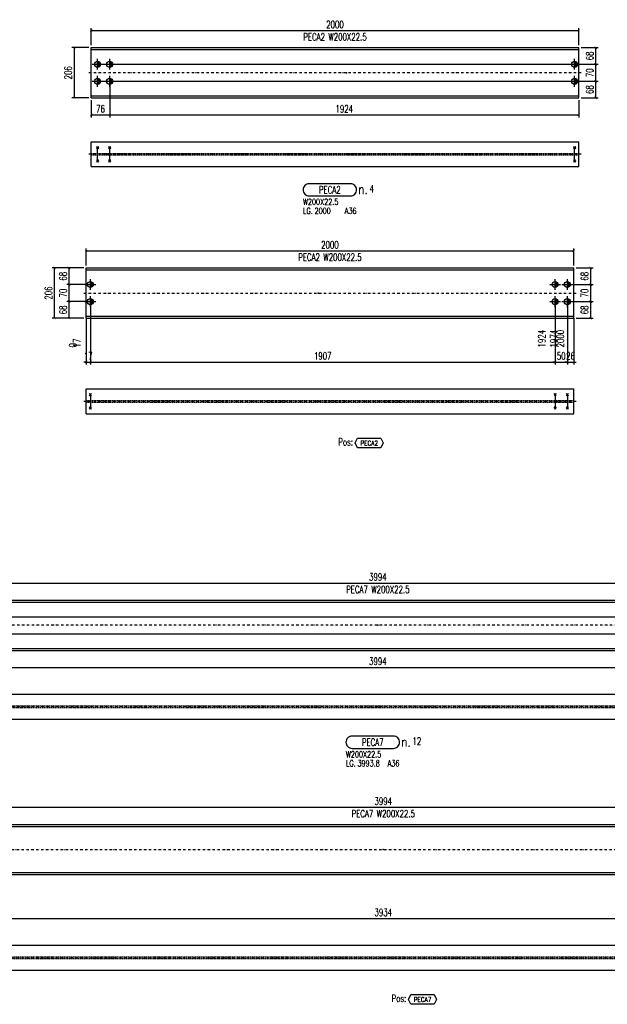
# Model space of a CAD drawing. Header units: feet. Extents: x 8647 to 79957, y -13328 to 10492.
# Tile 19 of 27: x 68145 to 70556, y -6675 to -2636. Entities that reach past the tile are written whole.
import ezdxf
from ezdxf.enums import TextEntityAlignment as Align

# ---------------------------------------------------------------- set-up
doc = ezdxf.new("R2010")
doc.units = ezdxf.units.FT
doc.header["$LTSCALE"] = 20
doc.header["$MEASUREMENT"] = 0
doc.linetypes.add('DASHDOT', pattern=[1, 0.5, -0.25, 0, -0.25])
doc.linetypes.add('HIDDEN', pattern=[0.375, 0.25, -0.125])
doc.layers.get('0').update_dxf_attribs({"linetype": 'CONTINUOUS'})
for name, color, linetype in [('A', 2, 'DASHDOT'), ('FORIR', 4, 'CONTINUOUS'), ('G', 3, 'CONTINUOUS'), ('MARK_DES', 2, 'CONTINUOUS'), ('MARK_MAT', 2, 'CONTINUOUS'), ('MARK_QTA', 4, 'CONTINUOUS'), ('MARK_SBA', 4, 'CONTINUOUS'), ('MARK_SLOT', 6, 'CONTINUOUS'), ('POS_BOX', 6, 'CONTINUOUS'), ('POS_DES', 2, 'CONTINUOUS'), ('POS_MAT', 2, 'CONTINUOUS'), ('TR', 6, 'HIDDEN'), ('TXT1', 7, 'CONTINUOUS')]:
    doc.layers.add(name, color=color, linetype=linetype)
doc.styles.add('1', font='romans', dxfattribs={"width": 0.7, "height": 30})
doc.styles.add('MARK', font='ROMANS', dxfattribs={"width": 0.7})
doc.styles.add('POS', font='ROMANS', dxfattribs={"width": 0.7})
doc.styles.add('ROMANS', font='ROMANS', dxfattribs={"width": 0.8, "height": 28})
doc.dimstyles.get("Standard").update_dxf_attribs({"dimtxt": 30, "dimasz": 1, "dimexe": 1, "dimexo": 1, "dimgap": 1, "dimtad": 1, "dimdec": 0, "dimdsep": 46, "dimtxsty": '1', "dimblk": 'ARCHTICK', "dimcen": 3, "dimclrd": 1, "dimclre": 1, "dimclrt": 3, "dimadec": 0, "dimazin": 0, "dimtfac": 1, "dimtdec": 0, "dimtix": 1, "dimtmove": 0, "dimatfit": 3, "dimfxl": 0, "dimtolj": 1, "dimarcsym": 0})

# ---------------------------------------------------------------- blocks, each defined once
blk = doc.blocks.new('M16')
for p, q in [((-22.2, 0), (22.2, 0)), ((0, -22.2), (0, 22.2))]:
    blk.add_line(p, q)
at = {"color": 4, "const_width": 12.3}
blk.add_lwpolyline([(0, -6.1, 1), (0, 6.1, 1)], format="xyb", dxfattribs=at)
blk.add_circle((0, 0), 12.3)
at = {"flags": 1}
blk.add_attdef('TOLE', (16.7, -8.3), '', height=5.26, dxfattribs=at)
blk = doc.blocks.new('3D_INFOPOS')
blk.add_point((0, 0))
at = {"layer": 'FORIR', "flags": 1}
for tag, p in [('POS_PEZ', (7.6, -4.3)), ('MAT_PRO', (7.6, -11.9))]:
    blk.add_attdef(tag, p, '', height=5.26, dxfattribs=at)
blk = doc.blocks.new('_ArchTick')
at = {"color": 0, "linetype": 'ByBlock', "const_width": 0.15}
blk.add_lwpolyline([(-0.5, -0.5), (0.5, 0.5)], dxfattribs=at)
blk = doc.blocks.new('*D15')
at = {"layer": 'TXT1', "color": 1, "lineweight": -2, "transparency": 16777216}
for p, q in [((68514.6, -2899), (68514.6, -3037)), ((68438.6, -2967), (68438.6, -3037)), ((68438.6, -3027), (68514.6, -3027))]:
    blk.add_line(p, q, dxfattribs=at)
at = {"layer": 'TXT1', "color": 1, "lineweight": -2, "transparency": 16777216, "xscale": 10, "yscale": 10, "zscale": 10, "rotation": 180}
blk.add_blockref('_ArchTick', (68438.6, -3027), dxfattribs=at)
at = {"layer": 'TXT1', "color": 1, "lineweight": -2, "transparency": 16777216, "xscale": 10, "yscale": 10, "zscale": 10}
blk.add_blockref('_ArchTick', (68514.6, -3027), dxfattribs=at)
at = {"layer": 'TXT1', "color": 3, "transparency": 16777216, "insert": (68476.6, -3002), "char_height": 30, "attachment_point": 5, "style": '1'}
blk.add_mtext('\\A1;76', dxfattribs=at)
blk = doc.blocks.new('*D16')
at = {"layer": 'TXT1', "color": 1, "lineweight": -2, "transparency": 16777216}
for p, q in [((68514.6, -2899), (68514.6, -3037)), ((70438.6, -2967), (70438.6, -3037)), ((68514.6, -3027), (70438.6, -3027))]:
    blk.add_line(p, q, dxfattribs=at)
at = {"layer": 'TXT1', "color": 1, "lineweight": -2, "transparency": 16777216, "xscale": 10, "yscale": 10, "zscale": 10, "rotation": 180}
blk.add_blockref('_ArchTick', (68514.6, -3027), dxfattribs=at)
at = {"layer": 'TXT1', "color": 1, "lineweight": -2, "transparency": 16777216, "xscale": 10, "yscale": 10, "zscale": 10}
blk.add_blockref('_ArchTick', (70438.6, -3027), dxfattribs=at)
at = {"layer": 'TXT1', "color": 3, "transparency": 16777216, "insert": (69476.6, -3002), "char_height": 30, "attachment_point": 5, "style": '1'}
blk.add_mtext('\\A1;1924', dxfattribs=at)
blk = doc.blocks.new('*D17')
at = {"layer": 'TXT1', "color": 1, "lineweight": -2, "transparency": 16777216}
for p, q in [((68474.6, -2889), (70518.6, -2889)), ((70508.6, -2957), (70508.6, -2889)), ((70448.6, -2957), (70518.6, -2957))]:
    blk.add_line(p, q, dxfattribs=at)
at = {"layer": 'TXT1', "color": 1, "lineweight": -2, "transparency": 16777216, "xscale": 10, "yscale": 10, "zscale": 10}
for p, rotation in [((70508.6, -2889), 90), ((70508.6, -2957), 270)]:
    blk.add_blockref('_ArchTick', p, dxfattribs=dict(at, rotation=rotation))
at = {"layer": 'TXT1', "color": 3, "transparency": 16777216, "insert": (70483.6, -2923), "char_height": 30, "attachment_point": 5, "rotation": 90, "style": '1'}
blk.add_mtext('\\A1;68', dxfattribs=at)
blk = doc.blocks.new('*D18')
at = {"layer": 'TXT1', "color": 1, "lineweight": -2, "transparency": 16777216}
for p, q in [((68474.6, -2819), (70518.6, -2819)), ((70508.6, -2889), (70508.6, -2819)), ((68474.6, -2889), (70518.6, -2889))]:
    blk.add_line(p, q, dxfattribs=at)
at = {"layer": 'TXT1', "color": 1, "lineweight": -2, "transparency": 16777216, "xscale": 10, "yscale": 10, "zscale": 10}
for p, rotation in [((70508.6, -2819), 90), ((70508.6, -2889), 270)]:
    blk.add_blockref('_ArchTick', p, dxfattribs=dict(at, rotation=rotation))
at = {"layer": 'TXT1', "color": 3, "transparency": 16777216, "insert": (70483.6, -2854), "char_height": 30, "attachment_point": 5, "rotation": 90, "style": '1'}
blk.add_mtext('\\A1;70', dxfattribs=at)
blk = doc.blocks.new('*D19')
at = {"layer": 'TXT1', "color": 1, "lineweight": -2, "transparency": 16777216}
for p, q in [((70448.6, -2751), (70518.6, -2751)), ((70508.6, -2819), (70508.6, -2751)), ((68474.6, -2819), (70518.6, -2819))]:
    blk.add_line(p, q, dxfattribs=at)
at = {"layer": 'TXT1', "color": 1, "lineweight": -2, "transparency": 16777216, "xscale": 10, "yscale": 10, "zscale": 10}
for p, rotation in [((70508.6, -2751), 90), ((70508.6, -2819), 270)]:
    blk.add_blockref('_ArchTick', p, dxfattribs=dict(at, rotation=rotation))
at = {"layer": 'TXT1', "color": 3, "transparency": 16777216, "insert": (70483.6, -2785), "char_height": 30, "attachment_point": 5, "rotation": 90, "style": '1'}
blk.add_mtext('\\A1;68', dxfattribs=at)
blk = doc.blocks.new('*D20')
at = {"layer": 'TXT1', "color": 1, "lineweight": -2, "transparency": 16777216}
for p, q in [((68438.6, -2741), (68438.6, -2671)), ((68438.6, -2681), (70438.6, -2681)), ((70438.6, -2741), (70438.6, -2671))]:
    blk.add_line(p, q, dxfattribs=at)
at = {"layer": 'TXT1', "color": 1, "lineweight": -2, "transparency": 16777216, "xscale": 10, "yscale": 10, "zscale": 10, "rotation": 180}
blk.add_blockref('_ArchTick', (68438.6, -2681), dxfattribs=at)
at = {"layer": 'TXT1', "color": 1, "lineweight": -2, "transparency": 16777216, "xscale": 10, "yscale": 10, "zscale": 10}
blk.add_blockref('_ArchTick', (70438.6, -2681), dxfattribs=at)
at = {"layer": 'TXT1', "color": 3, "transparency": 16777216, "insert": (69438.6, -2656), "char_height": 30, "attachment_point": 5, "style": '1'}
blk.add_mtext('\\A1;2000', dxfattribs=at)
blk = doc.blocks.new('*D21')
at = {"layer": 'TXT1', "color": 1, "lineweight": -2, "transparency": 16777216}
for p, q in [((68428.6, -2751), (68358.6, -2751)), ((68368.6, -2751), (68368.6, -2957)), ((68428.6, -2957), (68358.6, -2957))]:
    blk.add_line(p, q, dxfattribs=at)
at = {"layer": 'TXT1', "color": 1, "lineweight": -2, "transparency": 16777216, "xscale": 10, "yscale": 10, "zscale": 10}
for p, rotation in [((68368.6, -2751), 90), ((68368.6, -2957), 270)]:
    blk.add_blockref('_ArchTick', p, dxfattribs=dict(at, rotation=rotation))
at = {"layer": 'TXT1', "color": 3, "transparency": 16777216, "insert": (68343.6, -2854), "char_height": 30, "attachment_point": 5, "rotation": 90, "style": '1'}
blk.add_mtext('\\A1;206', dxfattribs=at)
blk = doc.blocks.new('3D_INFOM')
blk.add_point((0, 0))
at = {"layer": 'FORIR', "flags": 1}
for tag, p in [('MARK', (7.55, -4.31)), ('NUM_DIS', (7.55, -11.68)), ('NOT_PEZ', (45.73, -11.68)), ('QTA_PEZ', (7.55, -18.55)), ('TIP_PEZ', (45.73, -18.55)), ('TRA_PEZ', (7.55, -26.33)), ('COS_PEZ', (45.73, -26.33)), ('DES_PEZ', (7.55, -33.75))]:
    blk.add_attdef(tag, p, '', height=5, dxfattribs=at)
blk = doc.blocks.new('MS')
at = {"color": 6}
for p, q in [((-4.7, 22.8), (4.7, 32.1)), ((-4.7, 32.1), (4.7, 22.8)), ((-4.7, -22.8), (4.7, -32.1)), ((-4.7, -32.1), (4.7, -22.8))]:
    blk.add_line(p, q, dxfattribs=at)
at = {"color": 3}
blk.add_line((0, -32.1), (0, 32.1), dxfattribs=at)
at = {"flags": 1}
for tag, p, height in [('DIAM', (0, 0), 8.01), ('AVAN', (1.3, -18.2), 5.26), ('TOLE', (1.3, -9.7), 5.26), ('DIET', (1.3, -24.6), 5.26)]:
    blk.add_attdef(tag, p, '', height=height, dxfattribs=at)
blk = doc.blocks.new('M8_PRO')
at = {"layer": 'MARK_SLOT'}
blk.add_lwpolyline([(2.5, 0), (19.5, 0, 0.414214), (22, 2.5), (22, 2.5, 0.414214), (19.5, 5), (2.5, 5, 0.414214), (0, 2.5), (0, 2.5, 0.414214)], format="xyb", close=True, dxfattribs=at)
at = {"style": 'MARK', "width": 0.7, "flags": 1}
for tag, p in [('TRA_PEZ', (-2.05, 4.97)), ('SUN_LIS', (-2.05, 3.9)), ('PUN_LIS', (-2.05, 4.44)), ('TIP_PEZ', (-2.05, 2.29)), ('COD_PEZ', (-2.05, 0.69)), ('COS_PEZ', (-2.05, 0.15)), ('DES_PEZ', (-2.05, 3.37)), ('NOT_PEZ', (-2.05, 2.83)), ('ING_PEZ', (-2.05, 1.76)), ('MCL_PEZ', (-2.05, 1.22)), ('DIM_PRO', (-2.05, -0.38))]:
    blk.add_attdef(tag, p, '', height=0.35, dxfattribs=at)
at = {"style": 'MARK', "width": 0.7}
blk.add_attdef('MAR_PEZ', text='', height=3, dxfattribs=at).set_placement((11, 2.5), align=Align.MIDDLE)
at = {"layer": 'MARK_DES', "style": 'MARK', "width": 0.7}
blk.add_text('LG.', height=2.5, dxfattribs=at).set_placement((0, -7.4))
for tag, p in [('NOM_PRO', (0, -3.7)), ('LUN_PRO', (4.73, -7.4))]:
    blk.add_attdef(tag, p, '', height=2.5, dxfattribs=at)
at = {"layer": 'MARK_MAT', "style": 'MARK', "width": 0.7}
blk.add_attdef('MAT_PRO', (17.13, -7.4), '', height=2.5, dxfattribs=at)
at = {"layer": 'MARK_QTA', "style": 'ROMANS', "width": 0.8}
blk.add_text('n.', height=4, dxfattribs=at).set_placement((24.62, 2.75), align=Align.MIDDLE)
at = {"layer": 'MARK_QTA', "style": 'MARK', "width": 0.7}
blk.add_attdef('QTA_PEZ', (27.29, 1.42), '', height=3, dxfattribs=at)
at = {"layer": 'MARK_SBA', "style": 'MARK', "width": 0.7}
blk.add_attdef('SBA_PEZ', text='', height=2, dxfattribs=at).set_placement((10.88, 5.73), align=Align.BOTTOM_CENTER)
blk = doc.blocks.new('*D47')
at = {"layer": 'TXT1', "color": 1, "lineweight": -2, "transparency": 16777216}
for p, q in [((67617.7, -5225.1), (67617.7, -5303.1)), ((71611.5, -5225.1), (71611.5, -5303.1)), ((67617.7, -5293.1), (71611.5, -5293.1))]:
    blk.add_line(p, q, dxfattribs=at)
at = {"layer": 'TXT1', "color": 1, "lineweight": -2, "transparency": 16777216, "xscale": 10, "yscale": 10, "zscale": 10, "rotation": 180}
blk.add_blockref('_ArchTick', (67617.7, -5293.1), dxfattribs=at)
at = {"layer": 'TXT1', "color": 1, "lineweight": -2, "transparency": 16777216, "xscale": 10, "yscale": 10, "zscale": 10}
blk.add_blockref('_ArchTick', (71611.5, -5293.1), dxfattribs=at)
at = {"layer": 'TXT1', "color": 3, "transparency": 16777216, "insert": (69614.6, -5268.1), "char_height": 30, "attachment_point": 5, "style": '1'}
blk.add_mtext('\\A1;3994', dxfattribs=at)
blk = doc.blocks.new('*D48')
at = {"layer": 'TXT1', "color": 1, "lineweight": -2, "transparency": 16777216}
for p, q in [((67657.7, -5155.1), (71691.5, -5155.1)), ((71681.5, -5223.1), (71681.5, -5155.1)), ((71573.6, -5223.1), (71691.5, -5223.1))]:
    blk.add_line(p, q, dxfattribs=at)
at = {"layer": 'TXT1', "color": 1, "lineweight": -2, "transparency": 16777216, "xscale": 10, "yscale": 10, "zscale": 10}
for p, rotation in [((71681.5, -5155.1), 90), ((71681.5, -5223.1), 270)]:
    blk.add_blockref('_ArchTick', p, dxfattribs=dict(at, rotation=rotation))
at = {"layer": 'TXT1', "color": 3, "transparency": 16777216, "insert": (71656.5, -5189.1), "char_height": 30, "attachment_point": 5, "rotation": 90, "style": '1'}
blk.add_mtext('\\A1;68', dxfattribs=at)
blk = doc.blocks.new('*D49')
at = {"layer": 'TXT1', "color": 1, "lineweight": -2, "transparency": 16777216}
for p, q in [((67657.7, -5085.1), (71691.5, -5085.1)), ((71681.5, -5155.1), (71681.5, -5085.1)), ((67657.7, -5155.1), (71691.5, -5155.1))]:
    blk.add_line(p, q, dxfattribs=at)
at = {"layer": 'TXT1', "color": 1, "lineweight": -2, "transparency": 16777216, "xscale": 10, "yscale": 10, "zscale": 10}
for p, rotation in [((71681.5, -5085.1), 90), ((71681.5, -5155.1), 270)]:
    blk.add_blockref('_ArchTick', p, dxfattribs=dict(at, rotation=rotation))
at = {"layer": 'TXT1', "color": 3, "transparency": 16777216, "insert": (71656.5, -5120.1), "char_height": 30, "attachment_point": 5, "rotation": 90, "style": '1'}
blk.add_mtext('\\A1;70', dxfattribs=at)
blk = doc.blocks.new('*D50')
at = {"layer": 'TXT1', "color": 1, "lineweight": -2, "transparency": 16777216}
for p, q in [((71573.6, -5017.1), (71691.5, -5017.1)), ((71681.5, -5085.1), (71681.5, -5017.1)), ((67657.7, -5085.1), (71691.5, -5085.1))]:
    blk.add_line(p, q, dxfattribs=at)
at = {"layer": 'TXT1', "color": 1, "lineweight": -2, "transparency": 16777216, "xscale": 10, "yscale": 10, "zscale": 10}
for p, rotation in [((71681.5, -5017.1), 90), ((71681.5, -5085.1), 270)]:
    blk.add_blockref('_ArchTick', p, dxfattribs=dict(at, rotation=rotation))
at = {"layer": 'TXT1', "color": 3, "transparency": 16777216, "insert": (71656.5, -5051.1), "char_height": 30, "attachment_point": 5, "rotation": 90, "style": '1'}
blk.add_mtext('\\A1;68', dxfattribs=at)
blk = doc.blocks.new('*D51')
at = {"layer": 'TXT1', "color": 1, "lineweight": -2, "transparency": 16777216}
for p, q in [((67617.7, -5015.1), (67617.7, -4937.1)), ((67617.7, -4947.1), (71611.5, -4947.1)), ((71611.5, -5015.1), (71611.5, -4937.1))]:
    blk.add_line(p, q, dxfattribs=at)
at = {"layer": 'TXT1', "color": 1, "lineweight": -2, "transparency": 16777216, "xscale": 10, "yscale": 10, "zscale": 10, "rotation": 180}
blk.add_blockref('_ArchTick', (67617.7, -4947.1), dxfattribs=at)
at = {"layer": 'TXT1', "color": 1, "lineweight": -2, "transparency": 16777216, "xscale": 10, "yscale": 10, "zscale": 10}
blk.add_blockref('_ArchTick', (71611.5, -4947.1), dxfattribs=at)
at = {"layer": 'TXT1', "color": 3, "transparency": 16777216, "insert": (69614.6, -4922.1), "char_height": 30, "attachment_point": 5, "style": '1'}
blk.add_mtext('\\A1;3994', dxfattribs=at)
blk = doc.blocks.new('*D129')
at = {"layer": 'TXT1', "color": 1, "lineweight": -2, "transparency": 16777216}
for p, q in [((68435, -3802.6), (68435, -4050.6)), ((70341.9, -3802.6), (70341.9, -4050.6)), ((68435, -4040.6), (70341.9, -4040.6))]:
    blk.add_line(p, q, dxfattribs=at)
at = {"layer": 'TXT1', "color": 1, "lineweight": -2, "transparency": 16777216, "xscale": 10, "yscale": 10, "zscale": 10, "rotation": 180}
blk.add_blockref('_ArchTick', (68435, -4040.6), dxfattribs=at)
at = {"layer": 'TXT1', "color": 1, "lineweight": -2, "transparency": 16777216, "xscale": 10, "yscale": 10, "zscale": 10}
blk.add_blockref('_ArchTick', (70341.9, -4040.6), dxfattribs=at)
at = {"layer": 'TXT1', "color": 3, "transparency": 16777216, "insert": (69388.4, -4015.6), "char_height": 30, "attachment_point": 5, "style": '1'}
blk.add_mtext('\\A1;1907', dxfattribs=at)
blk = doc.blocks.new('*D130')
at = {"layer": 'TXT1', "color": 1, "lineweight": -2, "transparency": 16777216}
for p, q in [((70341.9, -3802.6), (70341.9, -4050.6)), ((70391.9, -3802.6), (70391.9, -4050.6)), ((70341.9, -4040.6), (70331.9, -4040.6)), ((70341.9, -4040.6), (70391.9, -4040.6)), ((70391.9, -4040.6), (70401.9, -4040.6))]:
    blk.add_line(p, q, dxfattribs=at)
at = {"layer": 'TXT1', "color": 1, "lineweight": -2, "transparency": 16777216, "xscale": 10, "yscale": 10, "zscale": 10}
blk.add_blockref('_ArchTick', (70341.9, -4040.6), dxfattribs=at)
at = {"layer": 'TXT1', "color": 1, "lineweight": -2, "transparency": 16777216, "xscale": 10, "yscale": 10, "zscale": 10, "rotation": 180}
blk.add_blockref('_ArchTick', (70391.9, -4040.6), dxfattribs=at)
at = {"layer": 'TXT1', "color": 3, "transparency": 16777216, "insert": (70366.9, -4015.6), "char_height": 30, "attachment_point": 5, "style": '1'}
blk.add_mtext('\\A1;50', dxfattribs=at)
blk = doc.blocks.new('*D131')
at = {"layer": 'TXT1', "color": 1, "lineweight": -2, "transparency": 16777216}
for p, q in [((68435, -3802.6), (68435, -4050.6)), ((68417.9, -3870.6), (68417.9, -4050.6)), ((68417.9, -4040.6), (68407.9, -4040.6)), ((68417.9, -4040.6), (68435, -4040.6)), ((68435, -4040.6), (68445, -4040.6))]:
    blk.add_line(p, q, dxfattribs=at)
at = {"layer": 'TXT1', "color": 1, "lineweight": -2, "transparency": 16777216, "xscale": 10, "yscale": 10, "zscale": 10}
blk.add_blockref('_ArchTick', (68417.9, -4040.6), dxfattribs=at)
at = {"layer": 'TXT1', "color": 1, "lineweight": -2, "transparency": 16777216, "xscale": 10, "yscale": 10, "zscale": 10, "rotation": 180}
blk.add_blockref('_ArchTick', (68435, -4040.6), dxfattribs=at)
at = {"layer": 'TXT1', "color": 3, "transparency": 16777216, "insert": (68426.4, -4015.6), "char_height": 30, "attachment_point": 5, "style": '1'}
blk.add_mtext('\\A1;17', dxfattribs=at)
blk = doc.blocks.new('*D132')
at = {"layer": 'TXT1', "color": 1, "lineweight": -2, "transparency": 16777216}
for p, q in [((70391.9, -3802.6), (70391.9, -4050.6)), ((70417.9, -3870.6), (70417.9, -4050.6)), ((70391.9, -4040.6), (70381.9, -4040.6)), ((70391.9, -4040.6), (70417.9, -4040.6)), ((70417.9, -4040.6), (70427.9, -4040.6))]:
    blk.add_line(p, q, dxfattribs=at)
at = {"layer": 'TXT1', "color": 1, "lineweight": -2, "transparency": 16777216, "xscale": 10, "yscale": 10, "zscale": 10}
blk.add_blockref('_ArchTick', (70391.9, -4040.6), dxfattribs=at)
at = {"layer": 'TXT1', "color": 1, "lineweight": -2, "transparency": 16777216, "xscale": 10, "yscale": 10, "zscale": 10, "rotation": 180}
blk.add_blockref('_ArchTick', (70417.9, -4040.6), dxfattribs=at)
at = {"layer": 'TXT1', "color": 3, "transparency": 16777216, "insert": (70404.9, -4015.6), "char_height": 30, "attachment_point": 5, "style": '1'}
blk.add_mtext('\\A1;26', dxfattribs=at)
blk = doc.blocks.new('*D133')
at = {"layer": 'TXT1', "color": 1, "lineweight": -2, "transparency": 16777216}
for p, q in [((68425, -3722.6), (68337.9, -3722.6)), ((68347.9, -3792.6), (68347.9, -3722.6)), ((68425, -3792.6), (68337.9, -3792.6))]:
    blk.add_line(p, q, dxfattribs=at)
at = {"layer": 'TXT1', "color": 1, "lineweight": -2, "transparency": 16777216, "xscale": 10, "yscale": 10, "zscale": 10}
for p, rotation in [((68347.9, -3722.6), 90), ((68347.9, -3792.6), 270)]:
    blk.add_blockref('_ArchTick', p, dxfattribs=dict(at, rotation=rotation))
at = {"layer": 'TXT1', "color": 3, "transparency": 16777216, "insert": (68322.9, -3757.6), "char_height": 30, "attachment_point": 5, "rotation": 90, "style": '1'}
blk.add_mtext('\\A1;70', dxfattribs=at)
blk = doc.blocks.new('*D134')
at = {"layer": 'TXT1', "color": 1, "lineweight": -2, "transparency": 16777216}
for p, q in [((68407.9, -3654.6), (68337.9, -3654.6)), ((68347.9, -3722.6), (68347.9, -3654.6)), ((68425, -3722.6), (68337.9, -3722.6))]:
    blk.add_line(p, q, dxfattribs=at)
at = {"layer": 'TXT1', "color": 1, "lineweight": -2, "transparency": 16777216, "xscale": 10, "yscale": 10, "zscale": 10}
for p, rotation in [((68347.9, -3654.6), 90), ((68347.9, -3722.6), 270)]:
    blk.add_blockref('_ArchTick', p, dxfattribs=dict(at, rotation=rotation))
at = {"layer": 'TXT1', "color": 3, "transparency": 16777216, "insert": (68322.9, -3688.6), "char_height": 30, "attachment_point": 5, "rotation": 90, "style": '1'}
blk.add_mtext('\\A1;68', dxfattribs=at)
blk = doc.blocks.new('*D135')
at = {"layer": 'TXT1', "color": 1, "lineweight": -2, "transparency": 16777216}
for p, q in [((68425, -3792.6), (68337.9, -3792.6)), ((68347.9, -3860.6), (68347.9, -3792.6)), ((68407.9, -3860.6), (68337.9, -3860.6))]:
    blk.add_line(p, q, dxfattribs=at)
at = {"layer": 'TXT1', "color": 1, "lineweight": -2, "transparency": 16777216, "xscale": 10, "yscale": 10, "zscale": 10}
for p, rotation in [((68347.9, -3792.6), 90), ((68347.9, -3860.6), 270)]:
    blk.add_blockref('_ArchTick', p, dxfattribs=dict(at, rotation=rotation))
at = {"layer": 'TXT1', "color": 3, "transparency": 16777216, "insert": (68322.9, -3826.6), "char_height": 30, "attachment_point": 5, "rotation": 90, "style": '1'}
blk.add_mtext('\\A1;68', dxfattribs=at)
blk = doc.blocks.new('*D136')
at = {"layer": 'TXT1', "color": 1, "lineweight": -2, "transparency": 16777216}
for p, q in [((70401.9, -3722.6), (70497.9, -3722.6)), ((70487.9, -3792.6), (70487.9, -3722.6)), ((70401.9, -3792.6), (70497.9, -3792.6))]:
    blk.add_line(p, q, dxfattribs=at)
at = {"layer": 'TXT1', "color": 1, "lineweight": -2, "transparency": 16777216, "xscale": 10, "yscale": 10, "zscale": 10}
for p, rotation in [((70487.9, -3722.6), 90), ((70487.9, -3792.6), 270)]:
    blk.add_blockref('_ArchTick', p, dxfattribs=dict(at, rotation=rotation))
at = {"layer": 'TXT1', "color": 3, "transparency": 16777216, "insert": (70462.9, -3757.6), "char_height": 30, "attachment_point": 5, "rotation": 90, "style": '1'}
blk.add_mtext('\\A1;70', dxfattribs=at)
blk = doc.blocks.new('*D137')
at = {"layer": 'TXT1', "color": 1, "lineweight": -2, "transparency": 16777216}
for p, q in [((70427.9, -3654.6), (70497.9, -3654.6)), ((70487.9, -3722.6), (70487.9, -3654.6)), ((70401.9, -3722.6), (70497.9, -3722.6))]:
    blk.add_line(p, q, dxfattribs=at)
at = {"layer": 'TXT1', "color": 1, "lineweight": -2, "transparency": 16777216, "xscale": 10, "yscale": 10, "zscale": 10}
for p, rotation in [((70487.9, -3654.6), 90), ((70487.9, -3722.6), 270)]:
    blk.add_blockref('_ArchTick', p, dxfattribs=dict(at, rotation=rotation))
at = {"layer": 'TXT1', "color": 3, "transparency": 16777216, "insert": (70462.9, -3688.6), "char_height": 30, "attachment_point": 5, "rotation": 90, "style": '1'}
blk.add_mtext('\\A1;68', dxfattribs=at)
blk = doc.blocks.new('*D138')
at = {"layer": 'TXT1', "color": 1, "lineweight": -2, "transparency": 16777216}
for p, q in [((70401.9, -3792.6), (70497.9, -3792.6)), ((70487.9, -3860.6), (70487.9, -3792.6)), ((70427.9, -3860.6), (70497.9, -3860.6))]:
    blk.add_line(p, q, dxfattribs=at)
at = {"layer": 'TXT1', "color": 1, "lineweight": -2, "transparency": 16777216, "xscale": 10, "yscale": 10, "zscale": 10}
for p, rotation in [((70487.9, -3792.6), 90), ((70487.9, -3860.6), 270)]:
    blk.add_blockref('_ArchTick', p, dxfattribs=dict(at, rotation=rotation))
at = {"layer": 'TXT1', "color": 3, "transparency": 16777216, "insert": (70462.9, -3826.6), "char_height": 30, "attachment_point": 5, "rotation": 90, "style": '1'}
blk.add_mtext('\\A1;68', dxfattribs=at)
blk = doc.blocks.new('*D139')
at = {"layer": 'TXT1', "color": 1, "lineweight": -2, "transparency": 16777216}
for p, q in [((68417.9, -3644.6), (68417.9, -3574.6)), ((68417.9, -3584.6), (70417.9, -3584.6)), ((70417.9, -3644.6), (70417.9, -3574.6))]:
    blk.add_line(p, q, dxfattribs=at)
at = {"layer": 'TXT1', "color": 1, "lineweight": -2, "transparency": 16777216, "xscale": 10, "yscale": 10, "zscale": 10, "rotation": 180}
blk.add_blockref('_ArchTick', (68417.9, -3584.6), dxfattribs=at)
at = {"layer": 'TXT1', "color": 1, "lineweight": -2, "transparency": 16777216, "xscale": 10, "yscale": 10, "zscale": 10}
blk.add_blockref('_ArchTick', (70417.9, -3584.6), dxfattribs=at)
at = {"layer": 'TXT1', "color": 3, "transparency": 16777216, "insert": (69417.9, -3559.6), "char_height": 30, "attachment_point": 5, "style": '1'}
blk.add_mtext('\\A1;2000', dxfattribs=at)
blk = doc.blocks.new('*D140')
at = {"layer": 'TXT1', "color": 1, "lineweight": -2, "transparency": 16777216}
for p, q in [((68407.9, -3654.6), (68277.9, -3654.6)), ((68287.9, -3860.6), (68287.9, -3654.6)), ((68407.9, -3860.6), (68277.9, -3860.6))]:
    blk.add_line(p, q, dxfattribs=at)
at = {"layer": 'TXT1', "color": 1, "lineweight": -2, "transparency": 16777216, "xscale": 10, "yscale": 10, "zscale": 10}
for p, rotation in [((68287.9, -3654.6), 90), ((68287.9, -3860.6), 270)]:
    blk.add_blockref('_ArchTick', p, dxfattribs=dict(at, rotation=rotation))
at = {"layer": 'TXT1', "color": 3, "transparency": 16777216, "insert": (68262.9, -3757.6), "char_height": 30, "attachment_point": 5, "rotation": 90, "style": '1'}
blk.add_mtext('\\A1;206', dxfattribs=at)
blk = doc.blocks.new('POSITION_PRO')
at = {"layer": 'POS_BOX'}
blk.add_lwpolyline([(10.5, -2), (9.5, -4), (0, -4), (-1, -2), (0, 0), (9.5, 0)], close=True, dxfattribs=at)
at = {"insert": (-7.93, -0.05), "char_height": 3, "width": 11.9956, "attachment_point": 1, "style": 'POS'}
blk.add_mtext('Pos:', dxfattribs=at)
at = {"style": 'POS', "width": 0.7}
blk.add_attdef('POS_PEZ', text='', height=2, dxfattribs=at).set_placement((4.76, -3.05), align=Align.CENTER)
at = {"layer": 'POS_DES', "style": 'POS', "width": 0.7, "flags": 1}
for tag, p in [('SPE_PRO', (-7.8, -5.07)), ('LUN_PRO', (-7.82, -5.58)), ('LAR_PRO', (-7.79, -4.53))]:
    blk.add_attdef(tag, p, '', height=0.35, dxfattribs=at)
at = {"layer": 'POS_MAT', "style": 'POS', "width": 0.7, "flags": 1}
for tag, p in [('MAT_PRO', (-6.89, -4.03)), ('PUN_NET2', (-6.94, -7.74)), ('NOM_PRO', (-6.94, -6.11)), ('PUN_NET', (-6.94, -7.16)), ('MAR_CMP', (-6.89, -8.22)), ('PUN_LIS', (-6.94, -6.63)), ('NOT_PEZ', (-6.89, -9.21)), ('QTA_PEZ', (-6.89, -8.75))]:
    blk.add_attdef(tag, text='', height=0.35, dxfattribs=at).set_placement(p, align=Align.CENTER)
blk = doc.blocks.new('*D196')
at = {"layer": 'TXT1', "color": 1, "lineweight": -2, "transparency": 16777216}
for p, q in [((67669.8, -6085), (67669.8, -6333)), ((71603.6, -6085), (71603.6, -6333)), ((67669.8, -6323), (71603.6, -6323))]:
    blk.add_line(p, q, dxfattribs=at)
at = {"layer": 'TXT1', "color": 1, "lineweight": -2, "transparency": 16777216, "xscale": 10, "yscale": 10, "zscale": 10, "rotation": 180}
blk.add_blockref('_ArchTick', (67669.8, -6323), dxfattribs=at)
at = {"layer": 'TXT1', "color": 1, "lineweight": -2, "transparency": 16777216, "xscale": 10, "yscale": 10, "zscale": 10}
blk.add_blockref('_ArchTick', (71603.6, -6323), dxfattribs=at)
at = {"layer": 'TXT1', "color": 3, "transparency": 16777216, "insert": (69636.7, -6298), "char_height": 30, "attachment_point": 5, "style": '1'}
blk.add_mtext('\\A1;3934', dxfattribs=at)
blk = doc.blocks.new('*D205')
at = {"layer": 'TXT1', "color": 1, "lineweight": -2, "transparency": 16777216}
for p, q in [((67639.8, -5935), (67639.8, -5857)), ((67639.8, -5867), (71633.6, -5867)), ((71633.6, -5935), (71633.6, -5857))]:
    blk.add_line(p, q, dxfattribs=at)
at = {"layer": 'TXT1', "color": 1, "lineweight": -2, "transparency": 16777216, "xscale": 10, "yscale": 10, "zscale": 10, "rotation": 180}
blk.add_blockref('_ArchTick', (67639.8, -5867), dxfattribs=at)
at = {"layer": 'TXT1', "color": 1, "lineweight": -2, "transparency": 16777216, "xscale": 10, "yscale": 10, "zscale": 10}
blk.add_blockref('_ArchTick', (71633.6, -5867), dxfattribs=at)
at = {"layer": 'TXT1', "color": 3, "transparency": 16777216, "insert": (69636.7, -5842), "char_height": 30, "attachment_point": 5, "style": '1'}
blk.add_mtext('\\A1;3994', dxfattribs=at)

msp = doc.modelspace()

# ---------------------------------------------------------------- linework, layer by layer
at = {"layer": 'A'}
for p, q in [((70448.6, -2854), (68428.6, -2854)), ((70448.6, -3188), (68428.6, -3188)), ((68407.9, -3757.6), (70427.9, -3757.6)), ((68407.9, -4201.6), (70427.9, -4201.6)), ((71621.5, -5120.1), (67607.7, -5120.1)), ((71621.5, -5454.1), (67607.7, -5454.1)), ((67629.8, -6040), (71643.6, -6040)), ((67629.8, -6484), (71643.6, -6484))]:
    msp.add_line(p, q, dxfattribs=at)
for p in [(68438.6, -2949), (68523.1, -3191.1), (68417.9, -3852.6), (68417.9, -4204.7)]:
    msp.add_point(p, dxfattribs=at)
at = {"layer": 'G'}
for p, q in [((68438.6, -2751), (70438.6, -2751)), ((68438.6, -2957), (68438.6, -2751)), ((68438.6, -2759), (70438.6, -2759)), ((70438.6, -2957), (70438.6, -2751)), ((68438.6, -2949), (70438.6, -2949)), ((68438.6, -2957), (70438.6, -2957)), ((68438.6, -3137), (70438.6, -3137)), ((68438.6, -3239), (68438.6, -3137)), ((70438.6, -3239), (70438.6, -3137)), ((68438.6, -3239), (70438.6, -3239)), ((68417.9, -3860.6), (68417.9, -3654.6)), ((68417.9, -3654.6), (70417.9, -3654.6)), ((68417.9, -3662.6), (70417.9, -3662.6)), ((70417.9, -3860.6), (70417.9, -3654.6)), ((68417.9, -3852.6), (70417.9, -3852.6)), ((68417.9, -3860.6), (70417.9, -3860.6)), ((68417.9, -4150.6), (70417.9, -4150.6)), ((68417.9, -4252.6), (68417.9, -4150.6)), ((70417.9, -4252.6), (70417.9, -4150.6)), ((68417.9, -4252.6), (70417.9, -4252.6)), ((67617.7, -5025.1), (71611.5, -5025.1)), ((67665.6, -5017.1), (71563.6, -5017.1)), ((67617.7, -5215.1), (71611.5, -5215.1)), ((67665.6, -5223.1), (71563.6, -5223.1)), ((67665.6, -5403.1), (71563.6, -5403.1)), ((67665.6, -5505.1), (71563.6, -5505.1)), ((67639.8, -5945), (71633.6, -5945)), ((67687.7, -5937), (71585.7, -5937)), ((67639.8, -6135), (71633.6, -6135)), ((67687.7, -6143), (71585.7, -6143)), ((67687.7, -6433), (71585.7, -6433)), ((67687.7, -6535), (71585.7, -6535))]:
    msp.add_line(p, q, dxfattribs=at)
for p in [(68438.6, -2949), (68523.1, -3191.1), (68417.9, -3852.6), (68417.9, -4204.7)]:
    msp.add_point(p, dxfattribs=at)
at = {"layer": 'TR'}
for p, q in [((68438.6, -3184.9), (70438.6, -3184.9)), ((68456.1, -3191.1), (68456.1, -3184.9)), ((68473.1, -3191.1), (68473.1, -3184.9)), ((68506.1, -3191.1), (68506.1, -3184.9)), ((68523.1, -3191.1), (68523.1, -3184.9)), ((70413, -3191.1), (70413, -3184.9)), ((70430, -3191.1), (70430, -3184.9)), ((68438.6, -3191.1), (70438.6, -3191.1)), ((68417.9, -4198.5), (70417.9, -4198.5)), ((68426.5, -4204.7), (68426.5, -4198.5)), ((68443.5, -4204.7), (68443.5, -4198.5)), ((70333.4, -4204.7), (70333.4, -4198.5)), ((70350.4, -4204.7), (70350.4, -4198.5)), ((70383.4, -4204.7), (70383.4, -4198.5)), ((70400.4, -4204.7), (70400.4, -4198.5)), ((68417.9, -4204.7), (70417.9, -4204.7)), ((67665.6, -5451), (71563.6, -5451)), ((67665.6, -5457.2), (71563.6, -5457.2)), ((67687.7, -6480.9), (71585.7, -6480.9)), ((67687.7, -6487.1), (71585.7, -6487.1))]:
    msp.add_line(p, q, dxfattribs=at)
for p in [(68438.6, -2949), (68523.1, -3191.1), (68417.9, -3852.6), (68417.9, -4204.7)]:
    msp.add_point(p, dxfattribs=at)
at = {"layer": 'TXT1'}
for p, q in [((68435, -3792.6), (68435, -3980.6)), ((70341.9, -3792.6), (70341.9, -3980.6)), ((70391.9, -3792.6), (70391.9, -3980.6)), ((68417.9, -3860.6), (68417.9, -3980.6)), ((70417.9, -3860.6), (70417.9, -3980.6))]:
    msp.add_line(p, q, dxfattribs=at)

# ---------------------------------------------------------------- block references
for name, p in [('M16', (68464.6, -2819)), ('M16', (68514.6, -2819)), ('M16', (70421.5, -2819)), ('M16', (68464.6, -2889)), ('M16', (68514.6, -2889)), ('3D_INFOPOS', (69486.5, -2854)), ('M16', (70421.5, -2889)), ('MS', (68464.6, -3188)), ('MS', (68514.6, -3188)), ('3D_INFOPOS', (69486.5, -3188)), ('MS', (70421.5, -3188)), ('M16', (68435, -3722.6)), ('M16', (70341.9, -3722.6)), ('M16', (70391.9, -3722.6)), ('M16', (68435, -3792.6)), ('M16', (70341.9, -3792.6)), ('M16', (70391.9, -3792.6)), ('3D_INFOPOS', (69614.6, -5120.1)), ('3D_INFOPOS', (69614.6, -5454.1))]:
    msp.add_blockref(name, p)
at = {"xscale": 10, "yscale": 10, "zscale": 10}
for p in [(69486.5, -2854), (69486.5, -3188), (69370, -3757.6), (69370, -4201.6), (69614.6, -5120.1), (69614.6, -5454.1), (69636.7, -6040), (69636.7, -6484)]:
    msp.add_blockref('3D_INFOM', p, dxfattribs=at)
for name, p, values in [('M8_PRO', (69307.5, -3359), {'NOM_PRO': 'W200X22.5', 'LUN_PRO': '2000', 'MAT_PRO': 'A36', 'QTA_PEZ': '4', 'MAR_PEZ': 'PECA2'}), ('POSITION_PRO', (69531.4, -4352.6), {'POS_PEZ': 'PECA2'}), ('M8_PRO', (69483.5, -5625.1), {'NOM_PRO': 'W200X22.5', 'LUN_PRO': '3993.8', 'MAT_PRO': 'A36', 'QTA_PEZ': '12', 'MAR_PEZ': 'PECA7'}), ('POSITION_PRO', (69750.2, -6635), {'POS_PEZ': 'PECA7'})]:
    msp.add_blockref(name, p, dxfattribs=at).add_auto_attribs(values)
at = {"rotation": 180}
for p in [(68435, -4201.6), (70341.9, -4201.6), (70391.9, -4201.6)]:
    msp.add_blockref('MS', p, dxfattribs=at)

# ---------------------------------------------------------------- texts
at = {"layer": 'TXT1', "color": 7, "style": '1', "width": 0.7}
for s, p in [('PECA2 W200X22.5', (69438.6, -2731)), ('PECA2 W200X22.5', (69417.9, -3634.6)), ('PECA7 W200X22.5', (69614.6, -4997.1)), ('PECA7 W200X22.5', (69636.7, -5917))]:
    msp.add_text(s, height=30, dxfattribs=at).set_placement(p, align=Align.BOTTOM_CENTER)
at = {"layer": 'TXT1', "style": '1', "width": 0.7}
for s, p in [('17', (68395, -3980.6)), ('1924', (70301.9, -3980.6)), ('1974', (70351.9, -3980.6)), ('2000', (70377.9, -3980.6)), ('0', (68377.9, -3980.6))]:
    msp.add_text(s, height=30, rotation=90, dxfattribs=at).set_placement(p)

# ---------------------------------------------------------------- dimensions: what is measured, and where the dimension line sits
at = {"layer": 'TXT1'}
for base, p1, p2, picture, middle in [((70438.6, -2681), (68438.6, -2751), (70438.6, -2751), '*D20', (69438.6, -2656)), ((68514.6, -3027), (68438.6, -2957), (68514.6, -2889), '*D15', (68476.6, -3002)), ((70438.6, -3027), (68514.6, -2889), (70438.6, -2957), '*D16', (69476.6, -3002)), ((70417.9, -3584.6), (68417.9, -3654.6), (70417.9, -3654.6), '*D139', (69417.9, -3559.6)), ((68435, -4040.6), (68417.9, -3860.6), (68435, -3792.6), '*D131', (68426.4, -4015.6)), ((70341.9, -4040.6), (68435, -3792.6), (70341.9, -3792.6), '*D129', (69388.4, -4015.6)), ((70391.9, -4040.6), (70341.9, -3792.6), (70391.9, -3792.6), '*D130', (70366.9, -4015.6)), ((70417.9, -4040.6), (70391.9, -3792.6), (70417.9, -3860.6), '*D132', (70404.9, -4015.6)), ((71611.5, -4947.1), (67617.7, -5025.1), (71611.5, -5025.1), '*D51', (69614.6, -4922.1)), ((71611.5, -5293.1), (67617.7, -5215.1), (71611.5, -5215.1), '*D47', (69614.6, -5268.1)), ((71633.6, -5867), (67639.8, -5945), (71633.6, -5945), '*D205', (69636.7, -5842)), ((71603.6, -6323), (67669.8, -6075), (71603.6, -6075), '*D196', (69636.7, -6298))]:
    dim = msp.add_linear_dim(base=base, p1=p1, p2=p2, dimstyle='Standard', override={"dimscale": 10}, dxfattribs=at)
    dim.commit()
    dim.dimension.update_dxf_attribs({"geometry": picture, "text_midpoint": middle})
for base, p1, p2, picture, middle in [((68368.6, -2957), (68438.6, -2751), (68438.6, -2957), '*D21', (68343.6, -2854)), ((70508.6, -2751), (68464.6, -2819), (70438.6, -2751), '*D19', (70483.6, -2785)), ((70508.6, -2819), (68464.6, -2889), (68464.6, -2819), '*D18', (70483.6, -2854)), ((70508.6, -2889), (70438.6, -2957), (68464.6, -2889), '*D17', (70483.6, -2923)), ((68287.9, -3654.6), (68417.9, -3860.6), (68417.9, -3654.6), '*D140', (68262.9, -3757.6)), ((68347.9, -3654.6), (68435, -3722.6), (68417.9, -3654.6), '*D134', (68322.9, -3688.6)), ((70487.9, -3654.6), (70391.9, -3722.6), (70417.9, -3654.6), '*D137', (70462.9, -3688.6)), ((68347.9, -3722.6), (68435, -3792.6), (68435, -3722.6), '*D133', (68322.9, -3757.6)), ((70487.9, -3722.6), (70391.9, -3792.6), (70391.9, -3722.6), '*D136', (70462.9, -3757.6)), ((68347.9, -3792.6), (68417.9, -3860.6), (68435, -3792.6), '*D135', (68322.9, -3826.6)), ((70487.9, -3792.6), (70417.9, -3860.6), (70391.9, -3792.6), '*D138', (70462.9, -3826.6)), ((71681.5, -5017.1), (67647.7, -5085.1), (71563.6, -5017.1), '*D50', (71656.5, -5051.1)), ((71681.5, -5085.1), (67647.7, -5155.1), (67647.7, -5085.1), '*D49', (71656.5, -5120.1)), ((71681.5, -5155.1), (71563.6, -5223.1), (67647.7, -5155.1), '*D48', (71656.5, -5189.1))]:
    dim = msp.add_linear_dim(base=base, p1=p1, p2=p2, angle=90, dimstyle='Standard', override={"dimscale": 10}, dxfattribs=at)
    dim.commit()
    dim.dimension.update_dxf_attribs({"geometry": picture, "text_midpoint": middle})

doc.saveas('drawing.dxf')
